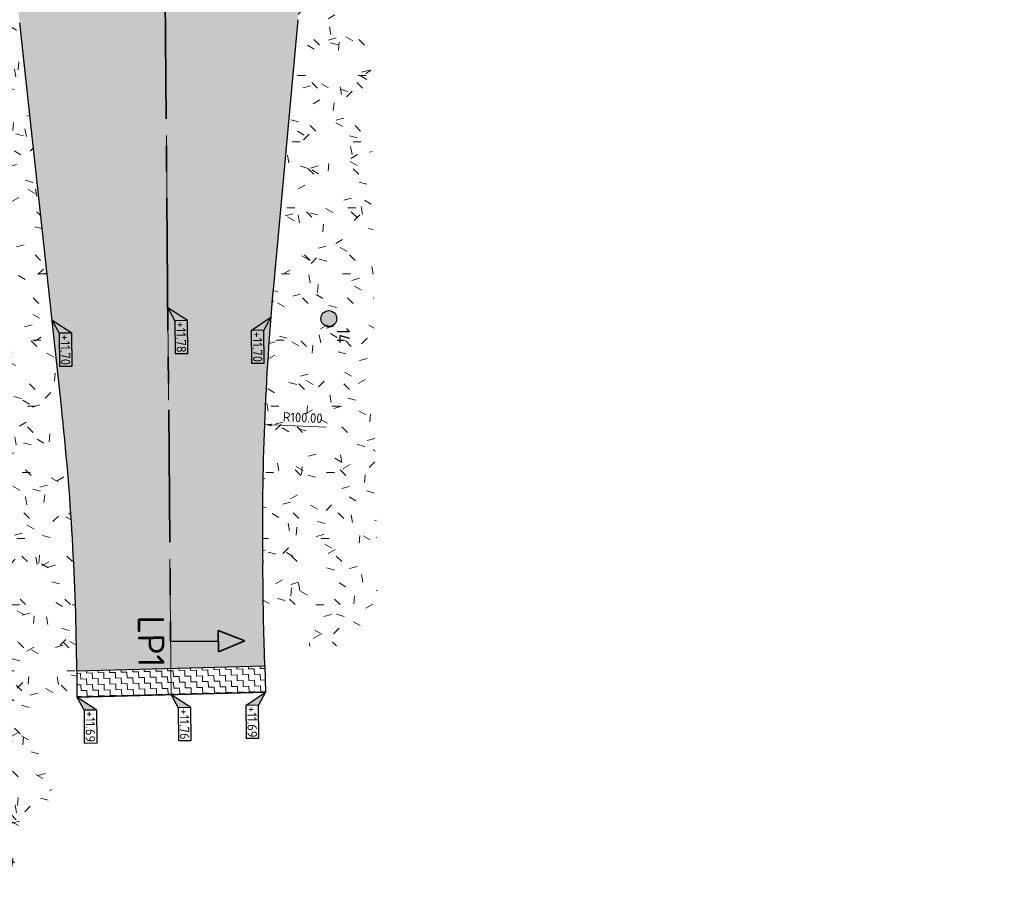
# Model space of a CAD drawing. Header units: metres. Extents: x 233373 to 233535, y 554162 to 554421.
# Tile 6 of 17: x 233426 to 233464, y 554162 to 554195. Entities that reach past the tile are written whole.
import ezdxf
from ezdxf.enums import TextEntityAlignment as Align

# ---------------------------------------------------------------- set-up
doc = ezdxf.new("R2010")
doc.units = ezdxf.units.M
doc.linetypes.add('Xref_Ontwerp nieuwe situatie$0$AM-AS', pattern=[16, 10, -2, 2, -2])
doc.linetypes.add('XX-CENTER', pattern=[8, 5, -1, 1, -1])
doc.layers.get('Defpoints').update_dxf_attribs({"color": 241})
for name, color, linetype, lineweight, true_color in [('N-WE-GR-GRAS-A', 7, 'Continuous', 5, 0x99cc00), ('N-WE-MO-ONDERZOEK_BORING-SD', 30, 'Continuous', 25, 0xff7f00), ('N-WE-VH-VERHARDING_ASFALT RIJBAAN TRAPFREES 2 LAGEN-A', 7, 'Continuous', 18, 0xc7c7c7), ('N-WE-VH-VERHARDING_ASFALT_HOOFDRIJBAAN-A', 7, 'Continuous', 5, 0xc7c7c7), ('N-WE-VH-VERHARDING_ASFALT_VOEGBAND-G', 7, 'Continuous', 35, 0x000099)]:
    doc.layers.add(name, color=color, linetype=linetype, lineweight=lineweight, true_color=true_color)
for name, color, linetype, lineweight in [('N-WE-VH-KANTVERHARDING-G', 7, 'Continuous', 25), ('X-XX-AL-AANPIJLING-M', 7, 'Continuous', 18), ('X-XX-AL-HOOGTELABEL_KANTOPSLUITING-S', 7, 'Continuous', 25), ('X-XX-AL-VERWIJZING_DOORSNEDE_DWP-G', 7, 'XX-CENTER', 35), ('X-XX-AL-VERWIJZING_DWP-S', 7, 'Continuous', 35)]:
    doc.layers.add(name, color=color, linetype=linetype, lineweight=lineweight)
doc.layers.add('N1-WE-AM-AS_WEG-G', color=1, linetype='Xref_Ontwerp nieuwe situatie$0$AM-AS', lineweight=18, plot=False)
doc.styles.add('NLCS-ISO', font='NLCS-ISO.ttf')
doc.styles.add('Xref_Ontwerp nieuwe situatie$0$NLCS-ISO', font='NLCS-ISO.ttf')
doc.styles.add('Xref_Ontwerp nieuwe situatie$0$NLCS-ISO-ANNOTATIEF-T18', font='NLCS-ISO.ttf', dxfattribs={"height": 1.8})
doc.dimstyles.new('Xref_Ontwerp nieuwe situatie$0$NLCS-ANNOTATIEF-T18-PIJL-A', dxfattribs={"dimtxt": 1.8, "dimasz": 1.35, "dimexe": 2, "dimexo": 2, "dimgap": 0.7, "dimtad": 1, "dimlfac": -1, "dimzin": 0, "dimdsep": 46, "dimtxsty": 'Xref_Ontwerp nieuwe situatie$0$NLCS-ISO-ANNOTATIEF-T18', "dimcen": 2.5, "dimdle": 2, "dimclrd": 256, "dimclre": 256, "dimclrt": 256, "dimazin": 0, "dimtfac": 1, "dimtofl": 0, "dimtmove": 0, "dimatfit": 3, "dimfxl": 1, "dimtfillclr": 256, "dimtolj": 1, "dimtzin": 0, "dimlwd": 18, "dimlwe": 18, "dimarcsym": 0})
pattern_1 = [(0, (0, 0), (2.5, 2.5), [0.3, -2]), (45, (1, 0.5), (-0.2828427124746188, 4.666904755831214), [0.3, -2]), (29.99999999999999, (0.2, 0.3), (0.5686533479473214, 3.215063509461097), [0.3, -2]), (15, (0.8, 1.2), (0.9640675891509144, 1.811235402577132), [0.3, -2]), (135, (0.4, 5), (-0.07071067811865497, -1.626345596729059), [0.3, -2]), (150, (3, 1), (0.5392304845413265, -1.466025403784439), [0.3, -2]), (165, (0.6000000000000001, 0.1), (0.358630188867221, -1.752536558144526), [0.3, -2]), (85, (1, 1), (-2.18169349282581, 2.600041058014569), [0.3, -2]), (99.99999999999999, (0, 0), (-2.780294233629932, 1.946782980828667), [0.3, -2])]

# ---------------------------------------------------------------- blocks, each defined once
blk = doc.blocks.new('SAL-HOOGTELABEL_KANTOPSLUITING_02-SO')
for p, q in [((2.460741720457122, 3.713202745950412), (0, 0)), ((2.460741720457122, 3.713202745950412), (2.460741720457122, 1.312415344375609)), ((8.664244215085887, 3.713202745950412), (2.460741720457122, 3.713202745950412)), ((8.664244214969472, 1.312415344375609), (8.664244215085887, 3.713202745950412)), ((0, 0), (2.460741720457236, 1.312415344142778)), ((2.460741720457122, 1.312415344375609), (8.664244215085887, 1.312415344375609))]:
    blk.add_line(p, q)
blk.add_solid([(2.460741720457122, 3.713202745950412), (0, 0), (2.460741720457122, 1.312415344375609)])
at = {"style": 'Xref_Ontwerp nieuwe situatie$0$NLCS-ISO'}
blk.add_attdef('...', text='', height=1.8, dxfattribs=at).set_placement((5.582316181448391, 2.472649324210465), align=Align.MIDDLE)
blk = doc.blocks.new('SAL-HOOGTELABEL_KANTOPSLUITING_04-SO')
for p, q in [((0, 0), (2.460741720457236, -1.312415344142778)), ((2.460741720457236, -3.713202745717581), (0, 0)), ((2.460741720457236, -1.312415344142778), (2.460741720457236, -3.713202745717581)), ((8.664244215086, -1.312415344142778), (2.460741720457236, -1.312415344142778)), ((8.664244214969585, -3.713202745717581), (8.664244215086, -1.312415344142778)), ((2.460741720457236, -3.713202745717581), (8.664244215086, -3.713202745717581))]:
    blk.add_line(p, q)
blk.add_solid([(0, 0), (2.460741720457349, -1.312592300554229), (2.460741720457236, -3.713202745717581)])
at = {"style": 'Xref_Ontwerp nieuwe situatie$0$NLCS-ISO'}
blk.add_attdef('...', text='', height=1.8, dxfattribs=at).set_placement((5.582316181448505, -2.552968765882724), align=Align.MIDDLE)
blk = doc.blocks.new('*D30')
at = {"layer": 'Defpoints', "color": 0, "transparency": 16777216}
for p in [(233435.5541916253, 554179.3095726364), (233535.4794006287, 554175.442712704)]:
    blk.add_point(p, dxfattribs=at)
at = {"layer": 'X-XX-AL-AANPIJLING-M', "lineweight": 18, "transparency": 16777216}
blk.add_line((233437.8844474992, 554179.2193974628), (233435.8239896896, 554179.2991321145), dxfattribs=at)
at = {"layer": 'X-XX-AL-AANPIJLING-M', "transparency": 16777216}
blk.add_solid([(233435.8257297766, 554179.3440984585), (233435.8222496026, 554179.2541657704), (233435.5541916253, 554179.3095726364)], dxfattribs=at)
at = {"layer": 'X-XX-AL-AANPIJLING-M', "transparency": 16777216, "insert": (233437.0014915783, 554179.5738051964), "char_height": 0.36, "attachment_point": 5, "rotation": 357.78389995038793, "style": 'Xref_Ontwerp nieuwe situatie$0$NLCS-ISO-ANNOTATIEF-T18'}
blk.add_mtext('\\A1;R100.00', dxfattribs=at)
blk = doc.blocks.new('SAL-VERWIJZING_DOORSNEDE_BOVEN-SO')
for p, q in [((-2, 9), (0, 14)), ((0, 14), (2, 9)), ((2, 9), (-2, 9)), ((0, 0), (0, 9))]:
    blk.add_line(p, q)
at = {"lineweight": 50, "style": 'NLCS-ISO'}
blk.add_attdef('...', text='', height=5, dxfattribs=at).set_placement((-0.05252548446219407, -1.187903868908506), align=Align.TOP_CENTER)
blk = doc.blocks.new('SMO-BODEM_BORING-SO')
h = blk.add_hatch(color=256)
edge = h.paths.add_edge_path()
edge.add_arc((0, 0), 1.501469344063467, 0, 360)
at = {"color": 0, "linetype": 'Continuous'}
blk.add_circle((0, 0), 1.501469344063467, dxfattribs=at)
at = {"style": 'NLCS-ISO'}
blk.add_attdef('NR', (1.724038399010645, 1.494310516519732), '', height=2.5, dxfattribs=at)

msp = doc.modelspace()

# ---------------------------------------------------------------- hatches: boundary and pattern name
at = {"layer": 'N-WE-GR-GRAS-A'}
h = msp.add_hatch(dxfattribs=at)
h.set_pattern_fill('AGR-GRAS_01', color=256, scale=0.1, pattern_type=2)
h.set_pattern_definition(pattern_1)
edge = h.paths.add_edge_path()
edge.add_line((233439.8158509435, 554172.8563220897), (233439.5205503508, 554199.1222487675))
edge.add_line((233439.5205503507, 554199.1222487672), (233439.4904295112, 554201.8013892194))
edge.add_line((233439.4904295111, 554201.8013892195), (233441.7516813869, 554201.5085727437))
edge.add_line((233441.7516813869, 554201.5085727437), (233441.6452415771, 554213.9482584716))
edge.add_arc((233449.1449670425, 554214.0124296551), 7.499999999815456, 130.2969501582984, 180.4902377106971, ccw=False)
edge.add_line((233444.2943481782, 554219.732700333), (233445.4628913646, 554220.7235900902))
edge.add_arc((233450.3135102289, 554215.0033194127), 7.49999999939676, 77.28305007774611, 130.29695016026, ccw=False)
edge.add_line((233451.9645211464, 554222.31934039), (233456.9709723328, 554221.1894483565))
edge.add_line((233456.9709723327, 554221.1894483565), (233458.5582552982, 554228.222558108))
edge.add_line((233458.5582552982, 554228.222558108), (233457.5827893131, 554228.4427083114))
edge.add_arc((233454.4593593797, 554214.3962908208), 14.3894982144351, 77.4634035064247, 137.3525707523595)
edge.add_arc((233431.4371025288, 554238.2287781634), 18.79000001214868, 306.1756133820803, 311.4496352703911, ccw=False)
edge.add_arc((233449.1449670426, 554214.012429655), 11.20999999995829, 126.1756133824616, 180.4902377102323)
edge.add_line((233437.9353773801, 554213.9165151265), (233437.939655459, 554213.4165334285))
edge.add_line((233437.939655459, 554213.4165334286), (233437.9439335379, 554212.9165517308))
edge.add_line((233437.9439335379, 554212.9165517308), (233437.1539624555, 554212.9097923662))
edge.add_line((233437.1539624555, 554212.9097923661), (233437.2253594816, 554204.5655782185))
edge.add_arc((233337.2290200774, 554203.709962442), 99.99999986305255, -1.1076662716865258, 0.4902377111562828, ccw=False)
edge.add_arc((233337.2290202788, 554203.7099624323), 99.99999966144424, 358.3206621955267, 358.89233373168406, ccw=False)
edge.add_arc((233337.2290199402, 554203.7099624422), 100.0000000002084, 354.7796445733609, 358.32066219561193, ccw=False)
edge.add_line((233436.8142336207, 554194.6113242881), (233435.8941869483, 554184.5413508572))
edge.add_arc((233535.4794006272, 554175.4427127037), 99.99999999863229, 174.7796445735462, 180.7881553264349)
edge.add_line((233435.4888617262, 554174.0671655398), (233435.5180015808, 554171.9489468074))
edge.add_line((233435.5180015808, 554171.9489468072), (233436.7137231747, 554170.9327323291))
edge.add_line((233436.7137231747, 554170.9327323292), (233439.2498823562, 554170.956424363))
edge.add_line((233439.2498823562, 554170.956424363), (233439.8158509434, 554172.8563220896))
h = msp.add_hatch(dxfattribs=at)
h.set_pattern_fill('AGR-GRAS_01', color=256, scale=0.1, pattern_type=2)
h.set_pattern_definition(pattern_1)
edge = h.paths.add_edge_path()
edge.add_line((233439.8158509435, 554172.8563220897), (233439.5205503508, 554199.1222487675))
edge.add_line((233439.5205503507, 554199.1222487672), (233439.4904295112, 554201.8013892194))
edge.add_line((233439.4904295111, 554201.8013892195), (233441.7516813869, 554201.5085727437))
edge.add_line((233441.7516813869, 554201.5085727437), (233441.6452415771, 554213.9482584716))
edge.add_arc((233449.1449670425, 554214.0124296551), 7.499999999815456, 130.2969501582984, 180.4902377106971, ccw=False)
edge.add_line((233444.2943481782, 554219.732700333), (233445.4628913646, 554220.7235900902))
edge.add_arc((233450.3135102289, 554215.0033194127), 7.49999999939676, 77.28305007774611, 130.29695016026, ccw=False)
edge.add_line((233451.9645211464, 554222.31934039), (233456.9709723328, 554221.1894483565))
edge.add_line((233456.9709723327, 554221.1894483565), (233458.5582552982, 554228.222558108))
edge.add_line((233458.5582552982, 554228.222558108), (233457.5827893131, 554228.4427083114))
edge.add_arc((233454.4593593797, 554214.3962908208), 14.3894982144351, 77.4634035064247, 137.3525707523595)
edge.add_arc((233431.4371025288, 554238.2287781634), 18.79000001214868, 306.1756133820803, 311.4496352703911, ccw=False)
edge.add_arc((233449.1449670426, 554214.012429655), 11.20999999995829, 126.1756133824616, 180.4902377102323)
edge.add_line((233437.9353773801, 554213.9165151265), (233437.939655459, 554213.4165334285))
edge.add_line((233437.939655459, 554213.4165334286), (233437.9439335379, 554212.9165517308))
edge.add_line((233437.9439335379, 554212.9165517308), (233437.1539624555, 554212.9097923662))
edge.add_line((233437.1539624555, 554212.9097923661), (233437.2253594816, 554204.5655782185))
edge.add_arc((233337.2290200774, 554203.709962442), 99.99999986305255, -1.1076662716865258, 0.4902377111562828, ccw=False)
edge.add_arc((233337.2290202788, 554203.7099624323), 99.99999966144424, 358.3206621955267, 358.89233373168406, ccw=False)
edge.add_arc((233337.2290199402, 554203.7099624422), 100.0000000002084, 354.7796445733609, 358.32066219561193, ccw=False)
edge.add_line((233436.8142336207, 554194.6113242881), (233435.8941869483, 554184.5413508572))
edge.add_arc((233535.4794006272, 554175.4427127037), 99.99999999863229, 174.7796445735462, 180.7881553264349)
edge.add_line((233435.4888617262, 554174.0671655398), (233435.5180015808, 554171.9489468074))
edge.add_line((233435.5180015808, 554171.9489468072), (233436.7137231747, 554170.9327323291))
edge.add_line((233436.7137231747, 554170.9327323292), (233439.2498823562, 554170.956424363))
edge.add_line((233439.2498823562, 554170.956424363), (233439.8158509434, 554172.8563220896))
h = msp.add_hatch(dxfattribs=at)
h.set_pattern_fill('AGR-GRAS_01', color=256, scale=0.1, pattern_type=2)
h.set_pattern_definition(pattern_1)
edge = h.paths.add_edge_path()
edge.add_line((233423.4625630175, 554180.548283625), (233423.8817984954, 554164.2284354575))
edge.add_line((233423.8817984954, 554164.2284354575), (233424.4458328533, 554162.6216992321))
edge.add_line((233424.4458328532, 554162.621699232), (233425.5294586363, 554162.0790357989))
edge.add_line((233425.5294586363, 554162.079035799), (233425.8754346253, 554162.0513959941))
edge.add_line((233425.8754346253, 554162.0513959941), (233427.1359984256, 554164.053950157))
edge.add_line((233427.1359984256, 554164.053950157), (233427.6635457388, 554166.0886964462))
edge.add_line((233427.6635457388, 554166.0886964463), (233427.6104427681, 554167.9261936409))
edge.add_line((233427.6104427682, 554167.9261936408), (233427.2712419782, 554167.9387361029))
edge.add_line((233427.2712419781, 554167.938736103), (233427.3674514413, 554169.0976080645))
edge.add_line((233427.3674514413, 554169.0976080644), (233428.4715498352, 554169.2492322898))
edge.add_line((233428.4715498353, 554169.2492322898), (233428.4653100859, 554170.0085582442))
edge.add_arc((233328.4686862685, 554169.1868375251), 99.99999999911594, 0.4708165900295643, 6.200830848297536)
edge.add_line((233427.8836260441, 554179.9882147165), (233426.3074006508, 554194.4956566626))
edge.add_arc((233525.7223404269, 554205.2970338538), 99.99999999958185, 182.6450546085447, 186.2008308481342, ccw=False)
edge.add_arc((233525.7223386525, 554205.2970337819), 99.99999822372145, 182.0733735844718, 182.6450546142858, ccw=False)
edge.add_arc((233525.7223405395, 554205.2970338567), 100.0000001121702, 180.4902377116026, 182.0733735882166, ccw=False)
edge.add_line((233425.7260008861, 554204.4414180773), (233425.6637000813, 554211.7225512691))
edge.add_line((233425.6637000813, 554211.7225512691), (233424.8737289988, 554211.7157919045))
edge.add_line((233424.8737289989, 554211.7157919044), (233424.86945092, 554212.2157736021))
edge.add_line((233424.86945092, 554212.2157736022), (233424.8651728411, 554212.7157552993))
edge.add_arc((233410.6556929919, 554212.5941722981), 14.2100000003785, 0.4902377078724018, 15.11633770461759)
edge.add_line((233424.374002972, 554216.2998532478), (233422.4468905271, 554215.6159886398))
edge.add_line((233422.4468905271, 554215.6159886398), (233421.507406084, 554215.2733970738))
edge.add_line((233421.5074060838, 554215.2733970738), (233420.5738396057, 554214.9422880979))
edge.add_arc((233409.313906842, 554210.8250685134), 11.9890609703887, 7.932007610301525, 20.08505218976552, ccw=False)
edge.add_line((233421.1882627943, 554212.4795332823), (233421.3056924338, 554211.6370203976))
edge.add_line((233421.3056924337, 554211.6370203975), (233421.4432130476, 554210.650362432))
edge.add_line((233421.4432130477, 554210.6503624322), (233422.5137125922, 554202.0039820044))
edge.add_line((233422.5137125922, 554202.0039820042), (233423.1566367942, 554192.5005147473))
edge.add_line((233423.1566367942, 554192.5005147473), (233423.4625630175, 554180.5482836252))
h = msp.add_hatch(dxfattribs=at)
h.set_pattern_fill('AGR-GRAS_01', color=256, scale=0.1, pattern_type=2)
h.set_pattern_definition(pattern_1)
edge = h.paths.add_edge_path()
edge.add_line((233423.4625630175, 554180.548283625), (233423.8817984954, 554164.2284354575))
edge.add_line((233423.8817984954, 554164.2284354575), (233424.4458328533, 554162.6216992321))
edge.add_line((233424.4458328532, 554162.621699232), (233425.5294586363, 554162.0790357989))
edge.add_line((233425.5294586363, 554162.079035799), (233425.8754346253, 554162.0513959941))
edge.add_line((233425.8754346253, 554162.0513959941), (233427.1359984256, 554164.053950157))
edge.add_line((233427.1359984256, 554164.053950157), (233427.6635457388, 554166.0886964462))
edge.add_line((233427.6635457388, 554166.0886964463), (233427.6104427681, 554167.9261936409))
edge.add_line((233427.6104427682, 554167.9261936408), (233427.2712419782, 554167.9387361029))
edge.add_line((233427.2712419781, 554167.938736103), (233427.3674514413, 554169.0976080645))
edge.add_line((233427.3674514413, 554169.0976080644), (233428.4715498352, 554169.2492322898))
edge.add_line((233428.4715498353, 554169.2492322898), (233428.4653100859, 554170.0085582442))
edge.add_arc((233328.4686862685, 554169.1868375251), 99.99999999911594, 0.4708165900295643, 6.200830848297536)
edge.add_line((233427.8836260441, 554179.9882147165), (233426.3074006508, 554194.4956566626))
edge.add_arc((233525.7223404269, 554205.2970338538), 99.99999999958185, 182.6450546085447, 186.2008308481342, ccw=False)
edge.add_arc((233525.7223386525, 554205.2970337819), 99.99999822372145, 182.0733735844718, 182.6450546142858, ccw=False)
edge.add_arc((233525.7223405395, 554205.2970338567), 100.0000001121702, 180.4902377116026, 182.0733735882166, ccw=False)
edge.add_line((233425.7260008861, 554204.4414180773), (233425.6637000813, 554211.7225512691))
edge.add_line((233425.6637000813, 554211.7225512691), (233424.8737289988, 554211.7157919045))
edge.add_line((233424.8737289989, 554211.7157919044), (233424.86945092, 554212.2157736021))
edge.add_line((233424.86945092, 554212.2157736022), (233424.8651728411, 554212.7157552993))
edge.add_arc((233410.6556929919, 554212.5941722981), 14.2100000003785, 0.4902377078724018, 15.11633770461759)
edge.add_line((233424.374002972, 554216.2998532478), (233422.4468905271, 554215.6159886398))
edge.add_line((233422.4468905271, 554215.6159886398), (233421.507406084, 554215.2733970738))
edge.add_line((233421.5074060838, 554215.2733970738), (233420.5738396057, 554214.9422880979))
edge.add_arc((233409.313906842, 554210.8250685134), 11.9890609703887, 7.932007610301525, 20.08505218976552, ccw=False)
edge.add_line((233421.1882627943, 554212.4795332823), (233421.3056924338, 554211.6370203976))
edge.add_line((233421.3056924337, 554211.6370203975), (233421.4432130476, 554210.650362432))
edge.add_line((233421.4432130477, 554210.6503624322), (233422.5137125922, 554202.0039820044))
edge.add_line((233422.5137125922, 554202.0039820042), (233423.1566367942, 554192.5005147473))
edge.add_line((233423.1566367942, 554192.5005147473), (233423.4625630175, 554180.5482836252))
at = {"layer": 'N-WE-VH-VERHARDING_ASFALT RIJBAAN TRAPFREES 2 LAGEN-A'}
h = msp.add_hatch(dxfattribs=at)
h.set_pattern_fill('AVH-ASFALT_FREESVAK', color=256, scale=0.7, angle=-2.289800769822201e-05, style=0, pattern_type=2)
h.set_pattern_definition([(271.5149010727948, (46686.93569383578, 110834.1138508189), (0.2244566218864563, -0.2128904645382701), [0.21875, -0.21875]), (1.514901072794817, (46686.94147691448, 110833.8951772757), (0.2128904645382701, 0.2244566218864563), [0.2187499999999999, -0.2187499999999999])])
h.paths.add_polyline_path([(233435.5643523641, 554170.1963007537), (233435.5907892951, 554169.1966502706), (233428.4718588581, 554169.0083817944), (233428.4653100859, 554170.0085582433)])
at = {"layer": 'N-WE-VH-VERHARDING_ASFALT_HOOFDRIJBAAN-A'}
h = msp.add_hatch(color=256, dxfattribs=at)
h.dxf.hatch_style = 1
edge = h.paths.add_edge_path(flags=16)
edge.add_arc((233431.4371208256, 554238.2245143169), 12.75000000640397, 89.9999770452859, 90.49020252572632, ccw=False)
edge.add_arc((233431.4371208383, 554238.2245143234), 12.7499999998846, -12.71785530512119, 89.99997710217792, ccw=False)
edge.add_arc((233431.4371208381, 554238.2245143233), 12.75000000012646, 270.490315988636, 347.2821446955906, ccw=False)
edge.add_arc((233431.4371208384, 554238.2245143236), 12.75000000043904, 180.4870419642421, 270.4903159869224, ccw=False)
edge.add_arc((233431.4371208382, 554238.2245143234), 12.75000000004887, 90.49020258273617, 180.487041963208, ccw=False)
edge = h.paths.add_edge_path()
edge.add_arc((233431.7494380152, 554201.72585054), 1.499999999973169, 180.4902377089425, 360.4902377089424)
edge.add_line((233433.2493831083, 554201.7386847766), (233433.1039284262, 554218.7380624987))
edge.add_arc((233432.6039467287, 554218.73378442), 0.4999999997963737, 0.4902377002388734, 90.49023774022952)
edge.add_line((233432.5996686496, 554219.2337661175), (233430.5997418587, 554219.2166538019))
edge.add_arc((233430.6040199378, 554218.716672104), 0.5000000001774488, 90.49023773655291, 180.490237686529)
edge.add_line((233430.10403824, 554218.7123940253), (233430.2494929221, 554201.7130163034))
edge = h.paths.add_edge_path()
edge.add_arc((233430.2703242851, 554257.7152444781), 0.4999999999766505, 180.4902026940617, 270.4902377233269)
edge.add_line((233430.2746023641, 554257.2152627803), (233432.2745346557, 554257.232375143))
edge.add_arc((233432.2702565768, 554257.7323568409), 0.5000000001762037, 270.4902377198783, 360.4902376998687)
edge.add_line((233432.7702382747, 554257.7366349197), (233432.6932328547, 554266.7363054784))
edge.add_arc((233431.1932877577, 554266.7234717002), 1.5000000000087, 0.4902201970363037, 180.4902201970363)
edge.add_line((233429.6933426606, 554266.710637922), (233429.7703425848, 554257.7109667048))
edge = h.paths.add_edge_path()
edge.add_arc((233452.7221481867, 554263.4425160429), 15.14999999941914, 200.253207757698, 229.8342624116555)
edge.add_arc((233431.4371208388, 554238.2245143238), 17.84999999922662, 17.282144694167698, 49.834262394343, ccw=False)
edge.add_arc((233460.0827235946, 554247.1368340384), 12.14999999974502, 197.2821447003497, 257.1777921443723)
edge.add_line((233457.3863172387, 554235.2898136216), (233457.3863127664, 554235.2897939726))
edge.add_line((233457.3863127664, 554235.2897939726), (233460.02007095, 554234.6953884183))
edge.add_line((233460.02007095, 554234.6953884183), (233458.7652147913, 554229.1352323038))
edge.add_line((233458.7652147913, 554229.1352323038), (233457.7897488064, 554229.355382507))
edge.add_arc((233454.4544732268, 554214.5770728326), 15.1500000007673, 77.28214469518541, 127.9595998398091)
edge.add_line((233445.1356221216, 554226.5220095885), (233445.1252063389, 554226.5353605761))
edge.add_arc((233431.4371282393, 554238.2245079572), 17.99999023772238, 319.2274101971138, 319.5038140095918, ccw=False)
edge.add_arc((233454.4544732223, 554214.5770728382), 15.14999999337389, 128.2815158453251, 134.2264135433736)
edge.add_arc((233431.4371208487, 554238.2245143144), 17.84999998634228, 306.1756133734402, 314.2264135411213, ccw=False)
edge.add_arc((233449.1449853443, 554214.0081658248), 12.14999999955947, 126.1756133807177, 180.4902377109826)
edge.add_line((233436.9954300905, 554213.9042085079), (233437.0039862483, 554212.9042451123))
edge.add_line((233437.0039862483, 554212.9042451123), (233437.1539807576, 554212.9055285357))
edge.add_line((233437.1539807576, 554212.9055285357), (233437.2253777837, 554204.5613143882))
edge.add_arc((233337.2290382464, 554203.7056986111), 99.99999999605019, -5.22035542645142, 0.4902377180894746, ccw=False)
edge.add_line((233436.8142519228, 554194.6070604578), (233435.8942052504, 554184.5370870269))
edge.add_arc((233535.4794189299, 554175.4384488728), 99.99999999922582, 174.779644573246, 180.7881553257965)
edge.add_line((233435.4888800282, 554174.0629017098), (233435.5180198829, 554171.9446829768))
edge.add_line((233435.5180198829, 554171.9446829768), (233435.5643706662, 554170.1920369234))
edge.add_line((233435.5643706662, 554170.1920369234), (233428.465328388, 554170.0042944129))
edge.add_arc((233328.4687045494, 554169.1825736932), 100.0000000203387, 0.4708165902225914, 6.20083084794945)
edge.add_line((233427.8836443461, 554179.9839508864), (233426.307418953, 554194.4913928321))
edge.add_arc((233525.7223587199, 554205.2927700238), 99.9999999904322, 180.4902377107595, 186.2008308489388, ccw=False)
edge.add_line((233425.7260191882, 554204.4371542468), (233425.6637183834, 554211.7182874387))
edge.add_line((233425.6637183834, 554211.7182874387), (233425.8137128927, 554211.7195708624))
edge.add_line((233425.8137128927, 554211.7195708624), (233425.8051567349, 554212.7195342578))
edge.add_arc((233410.6557112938, 554212.5899084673), 15.15000000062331, 0.490237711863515, 44.59997310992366)
edge.add_line((233421.4429108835, 554223.227522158), (233416.2833425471, 554228.5104521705))
edge.add_arc((233407.5904660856, 554220.0218481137), 12.15000000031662, 44.31883662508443, 90.49069668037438)
edge.add_line((233407.4864114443, 554232.1714025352), (233403.4883492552, 554232.1371932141))
edge.add_line((233403.4883492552, 554232.1371932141), (233403.4896326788, 554231.9871987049))
edge.add_line((233403.4896326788, 554231.9871987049), (233399.4896022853, 554231.9530841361))
edge.add_line((233399.4896022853, 554231.9530841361), (233392.9898122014, 554231.8974688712))
edge.add_line((233392.9898122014, 554231.8974688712), (233392.4899308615, 554231.8931857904))
edge.add_line((233392.4899308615, 554231.8931857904), (233392.451381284, 554236.3929149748))
edge.add_line((233392.451381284, 554236.3929149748), (233411.9506515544, 554236.559759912))
edge.add_arc((233411.9463734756, 554237.0597416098), 0.5000000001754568, 270.4902377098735, 360.4902377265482)
edge.add_line((233412.4463551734, 554237.0640196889), (233412.4292428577, 554239.0639464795))
edge.add_arc((233411.9292611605, 554239.0596684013), 0.499999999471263, 0.490237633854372, 90.49023775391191)
edge.add_line((233411.9249830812, 554239.5596500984), (233392.425680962, 554239.3928048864))
edge.add_line((233392.425680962, 554239.3928048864), (233392.3871296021, 554243.892742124))
edge.add_line((233392.3871296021, 554243.892742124), (233392.8871749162, 554243.8970299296))
edge.add_line((233392.8871749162, 554243.8970299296), (233399.3869369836, 554243.9526449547))
edge.add_line((233399.3869369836, 554243.9526449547), (233403.3867915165, 554243.9867580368))
edge.add_line((233403.3867915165, 554243.9867580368), (233403.3880749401, 554243.8367635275))
edge.add_line((233403.3880749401, 554243.8367635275), (233405.9338171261, 554243.8585460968))
edge.add_arc((233405.804191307, 554259.0079915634), 15.15000003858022, 270.4902377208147, 320.8063904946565)
edge.add_line((233417.5456682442, 554249.4340571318), (233417.5457508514, 554249.4339897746))
edge.add_arc((233431.4371208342, 554238.2245143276), 17.84999999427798, 126.1755314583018, 141.0986188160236, ccw=False)
edge.add_arc((233413.7292909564, 554262.4408881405), 12.14999999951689, 306.1755314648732, 360.4902377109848)
edge.add_line((233425.8788462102, 554262.5448454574), (233425.8702900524, 554263.544808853))
edge.add_line((233425.8702900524, 554263.544808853), (233425.7202955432, 554263.5435254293))
edge.add_line((233425.7202955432, 554263.5435254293), (233425.6360837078, 554273.3854141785))
edge.add_arc((233525.6324232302, 554274.2410299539), 99.99999998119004, 174.7795743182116, 180.4902377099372, ccw=False)
edge.add_line((233426.0472207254, 554283.339790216), (233426.925872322, 554292.9565615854))
edge.add_arc((233327.3406697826, 554302.0553218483), 100.0000000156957, 354.7795743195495, 360.3595577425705)
edge.add_line((233427.3387007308, 554302.6828643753), (233427.304791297, 554308.086285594))
edge.add_line((233427.304791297, 554308.086285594), (233434.3921024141, 554308.1307623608))
edge.add_arc((233534.3899319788, 554308.7895743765), 99.99999975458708, 180.3774742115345, 186.2008308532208)
edge.add_line((233434.9749924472, 554297.9881972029), (233436.6157675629, 554282.8866451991))
edge.add_arc((233442.5806639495, 554283.5347278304), 6.000000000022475, 186.200830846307, 257.411370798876)
edge.add_line((233441.2729665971, 554277.6789676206), (233455.71954324, 554274.4527853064))
edge.add_line((233455.71954324, 554274.4527853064), (233454.7900648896, 554270.4486320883))
edge.add_line((233454.7900648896, 554270.4486320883), (233450.2107839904, 554271.4712684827))
edge.add_line((233450.2107839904, 554271.4712684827), (233450.0800142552, 554270.8856924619))
edge.add_arc((233448.0312884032, 554261.7116681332), 9.400000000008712, 77.41137079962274, 200.2532077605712)
edge.add_line((233439.2124720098, 554258.4576740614), (233438.5088430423, 554258.198046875))

# ---------------------------------------------------------------- linework, layer by layer
at = {"layer": 'N-WE-VH-KANTVERHARDING-G'}
for p, q in [((233427.8836260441, 554179.9882147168), (233426.3074006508, 554194.4956566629)), ((233436.8142336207, 554194.6113242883), (233435.8941869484, 554184.5413508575)), ((233435.5180015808, 554171.9489468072), (233435.4888617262, 554174.0671655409)), ((233435.5643523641, 554170.1963007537), (233435.5180015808, 554171.9489468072)), ((233428.4653100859, 554170.0085582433), (233435.5643523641, 554170.1963007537))]:
    msp.add_line(p, q, dxfattribs=at)
at = {"layer": 'N-WE-VH-KANTVERHARDING-G', "flags": 128}
for points in [[(233435.5643523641, 554170.1963007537), (233435.5907892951, 554169.1966502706)], [(233428.4653100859, 554170.0085582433), (233428.4715498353, 554169.2492322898), (233428.4718588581, 554169.0083817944)]]:
    msp.add_lwpolyline(points, dxfattribs=at)
at = {"layer": 'N-WE-VH-KANTVERHARDING-G', "ltscale": 0.5}
for centre, start, end in [((233535.4794006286, 554175.442712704), 174.7796445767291, 180.7881553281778), ((233328.4686862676, 554169.1868375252), 0.4708165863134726, 6.200830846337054)]:
    msp.add_arc(centre, 100, start, end, dxfattribs=at)
at = {"layer": 'N-WE-VH-VERHARDING_ASFALT_VOEGBAND-G'}
msp.add_line((233428.4718588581, 554169.0083817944), (233435.5907892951, 554169.1966502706), dxfattribs=at)
at = {"layer": 'N1-WE-AM-AS_WEG-G', "flags": 128}
msp.add_lwpolyline([(233431.4371199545, 554238.2287783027), (233432.0285974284, 554169.1024439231)], dxfattribs=at)
at = {"layer": 'X-XX-AL-VERWIJZING_DOORSNEDE_DWP-G', "flags": 128}
msp.add_lwpolyline([(233430.9097453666, 554299.8657501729), (233432.0113236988, 554171.1118976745)], dxfattribs=at)

# ---------------------------------------------------------------- block references
at = {"layer": 'N-WE-MO-ONDERZOEK_BORING-SD', "xscale": 0.2, "yscale": 0.2, "zscale": 0.2, "rotation": 269.9999771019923}
msp.add_blockref('SMO-BODEM_BORING-SO', (233437.9881269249, 554183.3156603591), dxfattribs=at).add_auto_attribs({'NR': '14'})
at = {"layer": 'X-XX-AL-HOOGTELABEL_KANTOPSLUITING-S'}
for name, p, xscale, yscale, zscale, rotation, values in [('SAL-HOOGTELABEL_KANTOPSLUITING_02-SO', (233431.9034693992, 554183.7262332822), 0.1999999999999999, 0.1999999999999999, 0.1999999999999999, 270.4902377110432, {'...': '+11.78'}), ('SAL-HOOGTELABEL_KANTOPSLUITING_02-SO', (233427.5292191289, 554183.2501452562), 0.1999999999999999, 0.1999999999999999, 0.1999999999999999, 270.4902377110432, {'...': '+11.70'}), ('SAL-HOOGTELABEL_KANTOPSLUITING_04-SO', (233435.7941655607, 554183.3707584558), 0.2, 0.2, 0.2, 270.4902377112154, {'...': '+11.70'}), ('SAL-HOOGTELABEL_KANTOPSLUITING_02-SO', (233428.4718588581, 554169.0083817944), 0.1999999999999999, 0.1999999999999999, 0.1999999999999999, 270.4902377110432, {'...': '+11.69'}), ('SAL-HOOGTELABEL_KANTOPSLUITING_02-SO', (233432.0285974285, 554169.1024439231), 0.1999999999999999, 0.1999999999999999, 0.1999999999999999, 270.4902377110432, {'...': '+11.76'}), ('SAL-HOOGTELABEL_KANTOPSLUITING_04-SO', (233435.5907892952, 554169.1966502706), 0.2, 0.2, 0.2, 270.4902377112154, {'...': '+11.69'})]:
    msp.add_blockref(name, p, dxfattribs=dict(at, xscale=xscale, yscale=yscale, zscale=zscale, rotation=rotation)).add_auto_attribs(values)
at = {"layer": 'X-XX-AL-VERWIJZING_DWP-S', "xscale": 0.2, "yscale": 0.2, "zscale": 0.2, "rotation": 270.490193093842}
msp.add_blockref('SAL-VERWIJZING_DOORSNEDE_BOVEN-SO', (233432.0113236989, 554171.1118976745), dxfattribs=at).add_auto_attribs({'...': 'LP1'})

# ---------------------------------------------------------------- dimensions: what is measured, and where the dimension line sits
at = {"layer": 'X-XX-AL-AANPIJLING-M'}
dim = msp.add_radius_dim(center=(233535.4794006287, 554175.442712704), mpoint=(233435.5541916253, 554179.3095726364), dimstyle='Xref_Ontwerp nieuwe situatie$0$NLCS-ANNOTATIEF-T18-PIJL-A', override={"dimcen": 0}, dxfattribs=at)
dim.commit()
dim.dimension.update_dxf_attribs({"geometry": '*D30', "text_midpoint": (233436.9891176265, 554179.2540445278), "dimtype": 164})

doc.saveas('drawing.dxf')
